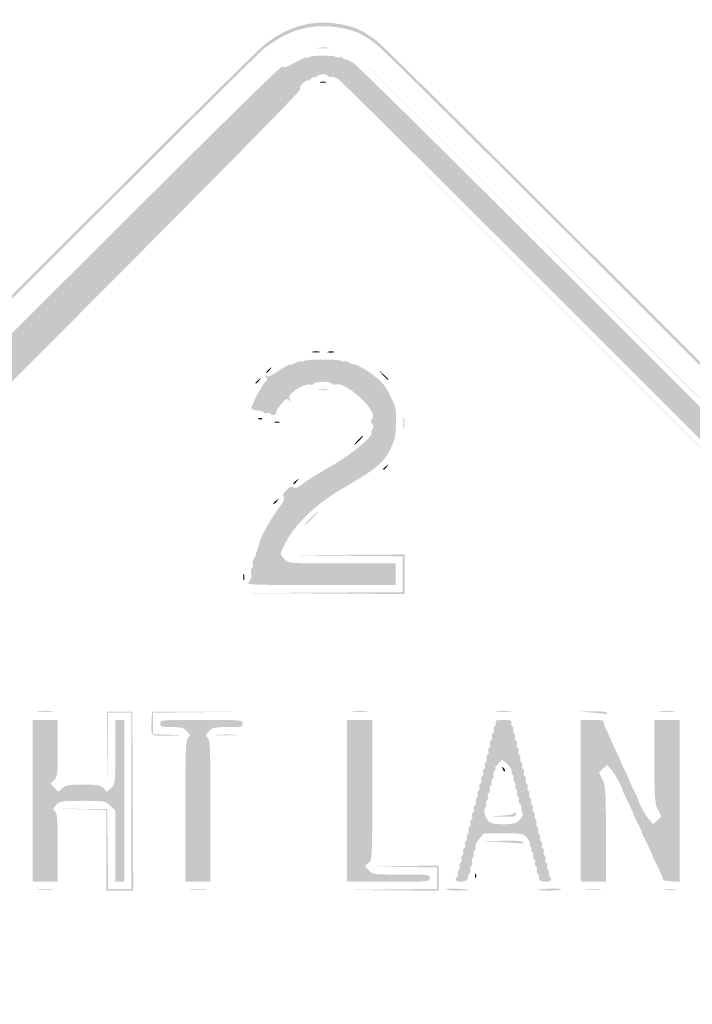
# Model space of a CAD drawing. Header units: inches. Extents: x -26.3 to 25.5, y -25.5 to 25.5.
# Tile 8 of 9: x -7.9 to 9.7, y -0.3 to 25.5. Entities that reach past the tile are written whole.
import ezdxf

# ---------------------------------------------------------------- set-up
doc = ezdxf.new("R2010")
doc.units = ezdxf.units.IN
doc.header["$MEASUREMENT"] = 0

msp = doc.modelspace()

# ---------------------------------------------------------------- hatches: boundary and pattern name
h = msp.add_hatch(color=7)
edge = h.paths.add_edge_path()
edge.add_spline(control_points=[(-0.421, -25.401), (-0.548, -25.377), (-0.812, -25.283), (-1.007, -25.193), (-1.358, -25.031), (-1.423, -24.967), (-10.688, -15.722), (-26.31, -0.135), (-24.992, -1.468), (-25.187, -1.06), (-25.574, -0.249), (-25.522, 0.513), (-25.026, 1.313), (-24.861, 1.577), (-2.05, 24.443), (-1.549, 24.846), (-0.951, 25.326), (-0.313, 25.516), (0.355, 25.414), (0.834, 25.341), (0.998, 25.27), (1.409, 24.962), (1.826, 24.649), (24.757, 1.705), (25.029, 1.328), (25.151, 1.16), (25.273, 0.908), (25.347, 0.672), (25.451, 0.342), (25.464, 0.232), (25.442, -0.115), (25.409, -0.636), (25.279, -0.987), (24.964, -1.407), (24.654, -1.819), (1.641, -24.822), (1.342, -25.017), (0.78, -25.386), (0.181, -25.516), (-0.421, -25.401)], knot_values=[0, 0, 0, 0, 1, 1, 1, 2, 2, 2, 3, 3, 3, 4, 4, 4, 5, 5, 5, 6, 6, 6, 7, 7, 7, 8, 8, 8, 9, 9, 9, 10, 10, 10, 11, 11, 11, 12, 12, 12, 13, 13, 13, 13], degree=3, periodic=0)
edge = h.paths.add_edge_path(flags=0)
edge.add_spline(control_points=[(0.41, -25.309), (0.727, -25.243), (1.072, -25.1), (1.342, -24.923), (1.641, -24.727), (24.56, -1.819), (24.869, -1.407), (25.184, -0.987), (25.315, -0.636), (25.348, -0.115), (25.37, 0.232), (25.357, 0.342), (25.253, 0.672), (25.179, 0.908), (25.057, 1.16), (24.935, 1.328), (24.663, 1.705), (1.826, 24.555), (1.409, 24.868), (0.998, 25.176), (0.834, 25.247), (0.355, 25.32), (-0.313, 25.422), (-0.951, 25.232), (-1.549, 24.751), (-2.05, 24.349), (-24.767, 1.577), (-24.932, 1.313), (-25.428, 0.513), (-25.48, -0.249), (-25.093, -1.06), (-24.898, -1.468), (-26.221, -0.129), (-10.688, -15.628), (-1.423, -24.873), (-1.358, -24.936), (-1.007, -25.099), (-0.475, -25.345), (-0.056, -25.407), (0.41, -25.309)], knot_values=[0, 0, 0, 0, 1, 1, 1, 2, 2, 2, 3, 3, 3, 4, 4, 4, 5, 5, 5, 6, 6, 6, 7, 7, 7, 8, 8, 8, 9, 9, 9, 10, 10, 10, 11, 11, 11, 12, 12, 12, 13, 13, 13, 13], degree=3, periodic=0)
h = msp.add_hatch(color=7)
edge = h.paths.add_edge_path()
edge.add_spline(control_points=[(-0.105, 24.783), (-0.034, 24.794), (0.072, 24.794), (0.13, 24.783), (0.188, 24.771), (0.13, 24.763), (0, 24.763), (-0.13, 24.763), (-0.177, 24.772), (-0.105, 24.783)], knot_values=[0, 0, 0, 0, 1, 1, 1, 2, 2, 2, 3, 3, 3, 3], degree=3, periodic=0)
h = msp.add_hatch(color=7)
edge = h.paths.add_edge_path()
edge.add_spline(control_points=[(-0.306, -24.585), (-0.338, -24.546), (-0.391, -24.514), (-0.423, -24.514), (-0.455, -24.514), (-0.6, -24.454), (-0.745, -24.381), (-0.931, -24.287), (-1.025, -24.262), (-1.059, -24.297), (-1.094, -24.332), (-4.578, -20.878), (-12.728, -12.728), (-21.391, -4.065), (-24.333, -1.096), (-24.293, -1.056), (-24.253, -1.016), (-24.274, -0.944), (-24.376, -0.772), (-24.45, -0.645), (-24.499, -0.542), (-24.483, -0.542), (-24.468, -0.542), (-24.479, -0.513), (-24.508, -0.478), (-24.537, -0.444), (-24.546, -0.401), (-24.529, -0.385), (-24.513, -0.368), (-24.535, -0.313), (-24.58, -0.264), (-24.633, -0.205), (-24.644, -0.163), (-24.611, -0.143), (-24.546, -0.103), (-24.546, 0.103), (-24.611, 0.143), (-24.644, 0.163), (-24.633, 0.205), (-24.58, 0.264), (-24.535, 0.313), (-24.511, 0.366), (-24.526, 0.381), (-24.541, 0.396), (-24.485, 0.544), (-24.4, 0.709), (-24.291, 0.921), (-24.261, 1.023), (-24.297, 1.059), (-24.332, 1.094), (-20.947, 4.508), (-12.728, 12.728), (-4.165, 21.291), (-1.095, 24.333), (-1.056, 24.294), (-1.018, 24.255), (-0.932, 24.282), (-0.729, 24.397), (-0.578, 24.482), (-0.443, 24.541), (-0.43, 24.528), (-0.417, 24.515), (-0.38, 24.521), (-0.348, 24.541), (-0.272, 24.588), (0.272, 24.588), (0.348, 24.541), (0.38, 24.521), (0.419, 24.517), (0.434, 24.532), (0.45, 24.548), (0.491, 24.537), (0.526, 24.508), (0.56, 24.479), (0.589, 24.468), (0.589, 24.484), (0.589, 24.5), (0.689, 24.451), (0.812, 24.374), (1.119, 24.184), (24.342, 0.94), (24.412, 0.754), (24.441, 0.676), (24.488, 0.549), (24.518, 0.471), (24.562, 0.355), (24.593, -0.291), (24.559, -0.377), (24.553, -0.39), (24.544, -0.422), (24.537, -0.447), (24.531, -0.473), (24.52, -0.505), (24.514, -0.518), (24.507, -0.531), (24.499, -0.558), (24.496, -0.577), (24.46, -0.788), (22.922, -2.351), (12.613, -12.655), (2.882, -22.382), (0.947, -24.295), (0.73, -24.404), (0.588, -24.475), (0.446, -24.529), (0.416, -24.523), (0.385, -24.517), (0.348, -24.531), (0.334, -24.554), (0.319, -24.578), (0.212, -24.586), (0.095, -24.573), (-0.03, -24.559), (-0.144, -24.571), (-0.182, -24.603), (-0.231, -24.644), (-0.261, -24.64), (-0.306, -24.585)], knot_values=[0, 0, 0, 0, 1, 1, 1, 2, 2, 2, 3, 3, 3, 4, 4, 4, 5, 5, 5, 6, 6, 6, 7, 7, 7, 8, 8, 8, 9, 9, 9, 10, 10, 10, 11, 11, 11, 12, 12, 12, 13, 13, 13, 14, 14, 14, 15, 15, 15, 16, 16, 16, 17, 17, 17, 18, 18, 18, 19, 19, 19, 20, 20, 20, 21, 21, 21, 22, 22, 22, 23, 23, 23, 24, 24, 24, 25, 25, 25, 26, 26, 26, 27, 27, 27, 28, 28, 28, 29, 29, 29, 30, 30, 30, 31, 31, 31, 32, 32, 32, 33, 33, 33, 34, 34, 34, 35, 35, 35, 36, 36, 36, 37, 37, 37, 38, 38, 38, 39, 39, 39, 39], degree=3, periodic=0)
edge = h.paths.add_edge_path(flags=0)
edge.add_spline(control_points=[(0.096, -24.04), (0.113, -24.012), (0.156, -24.001), (0.192, -24.014), (0.227, -24.028), (0.269, -24.018), (0.284, -23.993), (0.3, -23.968), (0.335, -23.961), (0.362, -23.978), (0.436, -24.024), (23.882, -0.562), (23.997, -0.327), (24.091, -0.133), (24.12, 0.12), (24.055, 0.184), (24.021, 0.219), (24.014, 0.24), (24.002, 0.365), (23.994, 0.444), (0.604, 23.834), (0.413, 23.954), (0.329, 24.007), (0.241, 24.037), (0.216, 24.022), (0.191, 24.007), (0.158, 24.016), (0.142, 24.042), (0.101, 24.108), (-0.086, 24.102), (-0.155, 24.034), (-0.187, 24.002), (-0.212, 23.995), (-0.212, 24.017), (-0.212, 24.039), (-0.254, 24.019), (-0.306, 23.972), (-0.358, 23.925), (-0.4, 23.905), (-0.4, 23.926), (-0.4, 23.948), (-0.453, 23.916), (-0.517, 23.855), (-0.596, 23.782), (-0.62, 23.727), (-0.59, 23.692), (-0.56, 23.655), (-4.119, 20.065), (-12.1, 12.084), (-19.462, 4.722), (-23.666, 0.551), (-23.688, 0.586), (-23.732, 0.657), (-23.882, 0.529), (-23.981, 0.335), (-24.046, 0.21), (-24.044, 0.193), (-23.954, 0.102)], knot_values=[0, 0, 0, 0, 1, 1, 1, 2, 2, 2, 3, 3, 3, 4, 4, 4, 5, 5, 5, 6, 6, 6, 7, 7, 7, 8, 8, 8, 9, 9, 9, 10, 10, 10, 11, 11, 11, 12, 12, 12, 13, 13, 13, 14, 14, 14, 15, 15, 15, 16, 16, 16, 17, 17, 17, 18, 18, 18, 19, 19, 19, 19], degree=3, periodic=0)
edge.add_line((-23.954, 0.102), (-23.856, 0.004))
edge.add_line((-23.856, 0.004), (-23.953, -0.099))
edge.add_spline(control_points=[(-23.953, -0.099), (-24.043, -0.194), (-24.045, -0.213), (-23.981, -0.337), (-23.881, -0.529), (-23.732, -0.657), (-23.688, -0.586), (-23.666, -0.551), (-19.462, -4.722), (-12.1, -12.084), (-4.119, -20.065), (-0.56, -23.655), (-0.59, -23.692), (-0.672, -23.79), (-0.271, -24.083), (-0.179, -23.992), (-0.148, -23.961), (-0.112, -23.969), (-0.072, -24.017), (-0.002, -24.103), (0.053, -24.11), (0.096, -24.04)], knot_values=[0, 0, 0, 0, 1, 1, 1, 2, 2, 2, 3, 3, 3, 4, 4, 4, 5, 5, 5, 6, 6, 6, 7, 7, 7, 7], degree=3, periodic=0)
h = msp.add_hatch(color=7)
edge = h.paths.add_edge_path()
edge.add_line((12.716, 12.751), (1.036, 24.443))
edge.add_line((1.036, 24.443), (12.728, 12.763))
edge.add_spline(control_points=[(12.728, 12.763), (19.158, 6.339), (24.42, 1.078), (24.42, 1.071), (24.42, 1.065), (24.414, 1.06), (24.408, 1.06), (24.401, 1.06), (19.14, 6.321), (12.716, 12.751)], knot_values=[0, 0, 0, 0, 1, 1, 1, 2, 2, 2, 3, 3, 3, 3], degree=3, periodic=0)
h = msp.add_hatch(color=7)
edge = h.paths.add_edge_path()
edge.add_spline(control_points=[(-0.058, 23.887), (-0.012, 23.899), (0.051, 23.898), (0.083, 23.885), (0.115, 23.873), (0.078, 23.863), (0, 23.864), (-0.078, 23.865), (-0.104, 23.875), (-0.058, 23.887)], knot_values=[0, 0, 0, 0, 1, 1, 1, 2, 2, 2, 3, 3, 3, 3], degree=3, periodic=0)
h = msp.add_hatch(color=7)
edge = h.paths.add_edge_path()
edge.add_line((12.104, 12.092), (0.471, 23.737))
edge.add_line((0.471, 23.737), (12.116, 12.104))
edge.add_spline(control_points=[(12.116, 12.104), (18.52, 5.706), (23.76, 0.466), (23.76, 0.459), (23.76, 0.453), (23.755, 0.447), (23.749, 0.447), (23.742, 0.447), (18.502, 5.688), (12.104, 12.092)], knot_values=[0, 0, 0, 0, 1, 1, 1, 2, 2, 2, 3, 3, 3, 3], degree=3, periodic=0)
h = msp.add_hatch(color=7)
edge = h.paths.add_edge_path()
edge.add_spline(control_points=[(-0.27, 16.823), (-0.212, 16.835), (-0.127, 16.834), (-0.082, 16.822), (-0.037, 16.811), (-0.085, 16.801), (-0.188, 16.802), (-0.292, 16.802), (-0.329, 16.812), (-0.27, 16.823)], knot_values=[0, 0, 0, 0, 1, 1, 1, 2, 2, 2, 3, 3, 3, 3], degree=3, periodic=0)
h = msp.add_hatch(color=7)
edge = h.paths.add_edge_path()
edge.add_spline(control_points=[(0.13, 16.822), (0.175, 16.834), (0.249, 16.834), (0.294, 16.822), (0.34, 16.811), (0.303, 16.801), (0.212, 16.801), (0.121, 16.801), (0.084, 16.811), (0.13, 16.822)], knot_values=[0, 0, 0, 0, 1, 1, 1, 2, 2, 2, 3, 3, 3, 3], degree=3, periodic=0)
h = msp.add_hatch(color=7)
edge = h.paths.add_edge_path()
edge.add_spline(control_points=[(-1.933, 10.807), (-1.877, 10.869), (-1.859, 10.938), (-1.878, 11.016), (-1.895, 11.08), (-1.885, 11.147), (-1.857, 11.164), (-1.83, 11.181), (-1.819, 11.227), (-1.834, 11.267), (-1.85, 11.306), (-1.835, 11.371), (-1.802, 11.411), (-1.769, 11.45), (-1.749, 11.485), (-1.758, 11.487), (-1.766, 11.49), (-1.749, 11.553), (-1.721, 11.628), (-1.693, 11.702), (-1.664, 11.798), (-1.657, 11.84), (-1.637, 11.964), (-1.355, 12.463), (-1.158, 12.723), (-1.023, 12.902), (-0.988, 12.979), (-1.027, 13.018), (-1.066, 13.057), (-1.046, 13.104), (-0.953, 13.198), (-0.857, 13.294), (-0.812, 13.312), (-0.771, 13.271), (-0.73, 13.23), (-0.664, 13.257), (-0.502, 13.381), (-0.383, 13.471), (-0.052, 13.676), (0.233, 13.837), (0.725, 14.113), (1.35, 14.632), (1.278, 14.704), (1.262, 14.72), (1.272, 14.761), (1.301, 14.796), (1.34, 14.843), (1.339, 14.877), (1.295, 14.93), (1.25, 14.984), (1.249, 15.016), (1.292, 15.068), (1.372, 15.164), (1.264, 15.353), (0.969, 15.629), (0.714, 15.867), (0.451, 16.006), (0.337, 15.962), (0.299, 15.948), (0.255, 15.959), (0.237, 15.986), (0.197, 16.052), (-0.197, 16.052), (-0.237, 15.986), (-0.255, 15.959), (-0.3, 15.948), (-0.337, 15.962), (-0.417, 15.993), (-0.66, 15.88), (-0.812, 15.741), (-0.899, 15.661), (-0.907, 15.631), (-0.859, 15.57), (-0.808, 15.505), (-0.811, 15.503), (-0.878, 15.555), (-0.945, 15.608), (-0.976, 15.592), (-1.1, 15.441), (-1.179, 15.345), (-1.234, 15.251), (-1.223, 15.233), (-1.211, 15.214), (-1.233, 15.187), (-1.27, 15.172), (-1.308, 15.158), (-1.353, 15.167), (-1.369, 15.194), (-1.385, 15.221), (-1.428, 15.231), (-1.463, 15.218), (-1.499, 15.204), (-1.541, 15.214), (-1.557, 15.24), (-1.573, 15.266), (-1.621, 15.283), (-1.664, 15.278), (-1.793, 15.262), (-1.916, 15.334), (-1.866, 15.394), (-1.841, 15.424), (-1.818, 15.469), (-1.815, 15.495), (-1.805, 15.572), (-1.538, 16.026), (-1.483, 16.06), (-1.447, 16.083), (-1.449, 16.115), (-1.491, 16.17), (-1.538, 16.234), (-1.538, 16.238), (-1.489, 16.195), (-1.443, 16.155), (-1.366, 16.184), (-1.163, 16.321), (-1.017, 16.419), (-0.884, 16.492), (-0.869, 16.482), (-0.854, 16.473), (-0.786, 16.494), (-0.718, 16.529), (-0.651, 16.564), (-0.585, 16.582), (-0.572, 16.569), (-0.559, 16.556), (-0.522, 16.561), (-0.489, 16.581), (-0.413, 16.629), (0.412, 16.629), (0.489, 16.582), (0.521, 16.562), (0.56, 16.558), (0.576, 16.573), (0.591, 16.588), (0.628, 16.58), (0.659, 16.555), (0.689, 16.53), (0.758, 16.503), (0.811, 16.494), (0.998, 16.466), (1.482, 16.126), (1.619, 15.928), (1.693, 15.819), (1.754, 15.72), (1.752, 15.707), (1.751, 15.694), (1.779, 15.63), (1.815, 15.566), (1.85, 15.501), (1.883, 15.427), (1.886, 15.401), (1.89, 15.375), (1.898, 15.338), (1.904, 15.318), (1.93, 15.233), (1.915, 14.638), (1.884, 14.553), (1.673, 13.968), (1.536, 13.836), (0.542, 13.257), (-0.152, 12.853), (-0.701, 12.34), (-0.956, 11.858), (-1.041, 11.697), (-1.109, 11.548), (-1.106, 11.528), (-1.103, 11.508), (-1.056, 11.444), (-1.002, 11.386), (-0.903, 11.28), (-0.893, 11.28), (0.503, 11.28)], knot_values=[0, 0, 0, 0, 1, 1, 1, 2, 2, 2, 3, 3, 3, 4, 4, 4, 5, 5, 5, 6, 6, 6, 7, 7, 7, 8, 8, 8, 9, 9, 9, 10, 10, 10, 11, 11, 11, 12, 12, 12, 13, 13, 13, 14, 14, 14, 15, 15, 15, 16, 16, 16, 17, 17, 17, 18, 18, 18, 19, 19, 19, 20, 20, 20, 21, 21, 21, 22, 22, 22, 23, 23, 23, 24, 24, 24, 25, 25, 25, 26, 26, 26, 27, 27, 27, 28, 28, 28, 29, 29, 29, 30, 30, 30, 31, 31, 31, 32, 32, 32, 33, 33, 33, 34, 34, 34, 35, 35, 35, 36, 36, 36, 37, 37, 37, 38, 38, 38, 39, 39, 39, 40, 40, 40, 41, 41, 41, 42, 42, 42, 43, 43, 43, 44, 44, 44, 45, 45, 45, 46, 46, 46, 47, 47, 47, 48, 48, 48, 49, 49, 49, 50, 50, 50, 51, 51, 51, 52, 52, 52, 53, 53, 53, 54, 54, 54, 55, 55, 55, 56, 56, 56, 57, 57, 57, 57], degree=3, periodic=0)
edge.add_line((0.503, 11.28), (1.907, 11.28))
edge.add_line((1.907, 11.28), (1.907, 10.997))
edge.add_line((1.907, 10.997), (1.907, 10.715))
edge.add_line((1.907, 10.715), (-0.054, 10.715))
edge.add_spline(control_points=[(-0.054, 10.715), (-2, 10.715), (-2.016, 10.715), (-1.933, 10.807)], knot_values=[0, 0, 0, 0, 1, 1, 1, 1], degree=3, periodic=0)
h = msp.add_hatch(color=7)
edge = h.paths.add_edge_path()
edge.add_spline(control_points=[(-1.484, 16.29), (-1.484, 16.3), (-1.446, 16.337), (-1.401, 16.372), (-1.326, 16.431), (-1.325, 16.429), (-1.383, 16.354), (-1.445, 16.276), (-1.484, 16.251), (-1.484, 16.29)], knot_values=[0, 0, 0, 0, 1, 1, 1, 2, 2, 2, 3, 3, 3, 3], degree=3, periodic=0)
h = msp.add_hatch(color=7)
edge = h.paths.add_edge_path()
edge.add_line((1.574, 16.213), (1.46, 16.343))
edge.add_line((1.46, 16.343), (1.59, 16.228))
edge.add_spline(control_points=[(1.59, 16.228), (1.661, 16.166), (1.719, 16.107), (1.719, 16.099), (1.719, 16.062), (1.681, 16.092), (1.574, 16.213)], knot_values=[0, 0, 0, 0, 1, 1, 1, 2, 2, 2, 2], degree=3, periodic=0)
h = msp.add_hatch(color=7)
edge = h.paths.add_edge_path()
edge.add_spline(control_points=[(-1.766, 16.007), (-1.766, 16.017), (-1.729, 16.054), (-1.684, 16.09), (-1.609, 16.148), (-1.607, 16.146), (-1.666, 16.072), (-1.727, 15.993), (-1.766, 15.968), (-1.766, 16.007)], knot_values=[0, 0, 0, 0, 1, 1, 1, 2, 2, 2, 3, 3, 3, 3], degree=3, periodic=0)
h = msp.add_hatch(color=7)
edge = h.paths.add_edge_path()
edge.add_spline(control_points=[(-0.105, 15.835), (-0.034, 15.846), (0.072, 15.845), (0.13, 15.834), (0.188, 15.823), (0.13, 15.814), (0, 15.814), (-0.13, 15.815), (-0.177, 15.824), (-0.105, 15.835)], knot_values=[0, 0, 0, 0, 1, 1, 1, 2, 2, 2, 3, 3, 3, 3], degree=3, periodic=0)
h = msp.add_hatch(color=7)
edge = h.paths.add_edge_path()
edge.add_spline(control_points=[(-1.681, 15.08), (-1.647, 15.093), (-1.606, 15.092), (-1.591, 15.076), (-1.575, 15.06), (-1.603, 15.049), (-1.652, 15.051), (-1.707, 15.053), (-1.718, 15.065), (-1.681, 15.08)], knot_values=[0, 0, 0, 0, 1, 1, 1, 2, 2, 2, 3, 3, 3, 3], degree=3, periodic=0)
h = msp.add_hatch(color=7)
edge = h.paths.add_edge_path()
edge.add_spline(control_points=[(-1.26, 14.984), (-1.227, 14.998), (-1.174, 14.998), (-1.142, 14.984), (-1.11, 14.971), (-1.136, 14.961), (-1.201, 14.961), (-1.266, 14.961), (-1.292, 14.971), (-1.26, 14.984)], knot_values=[0, 0, 0, 0, 1, 1, 1, 2, 2, 2, 3, 3, 3, 3], degree=3, periodic=0)
h = msp.add_hatch(color=7)
edge = h.paths.add_edge_path()
edge.add_spline(control_points=[(2.11, 14.953), (2.11, 15.096), (2.119, 15.154), (2.13, 15.083), (2.14, 15.012), (2.14, 14.895), (2.13, 14.824), (2.119, 14.753), (2.11, 14.811), (2.11, 14.953)], knot_values=[0, 0, 0, 0, 1, 1, 1, 2, 2, 2, 3, 3, 3, 3], degree=3, periodic=0)
h = msp.add_hatch(color=7)
edge = h.paths.add_edge_path()
edge.add_spline(control_points=[(0.918, 14.506), (0.979, 14.571), (1.04, 14.624), (1.053, 14.624), (1.066, 14.624), (1.026, 14.571), (0.965, 14.506), (0.905, 14.441), (0.844, 14.388), (0.831, 14.388), (0.818, 14.388), (0.858, 14.441), (0.918, 14.506)], knot_values=[0, 0, 0, 0, 1, 1, 1, 2, 2, 2, 3, 3, 3, 4, 4, 4, 4], degree=3, periodic=0)
h = msp.add_hatch(color=7)
edge = h.paths.add_edge_path()
edge.add_spline(control_points=[(1.578, 13.747), (1.578, 13.756), (1.615, 13.793), (1.66, 13.829), (1.735, 13.888), (1.737, 13.886), (1.678, 13.811), (1.616, 13.733), (1.578, 13.708), (1.578, 13.747)], knot_values=[0, 0, 0, 0, 1, 1, 1, 2, 2, 2, 3, 3, 3, 3], degree=3, periodic=0)
h = msp.add_hatch(color=7)
edge = h.paths.add_edge_path()
edge.add_spline(control_points=[(-0.777, 13.37), (-0.777, 13.38), (-0.74, 13.417), (-0.695, 13.452), (-0.62, 13.511), (-0.618, 13.509), (-0.677, 13.434), (-0.738, 13.356), (-0.777, 13.331), (-0.777, 13.37)], knot_values=[0, 0, 0, 0, 1, 1, 1, 2, 2, 2, 3, 3, 3, 3], degree=3, periodic=0)
h = msp.add_hatch(color=7)
edge = h.paths.add_edge_path()
edge.add_spline(control_points=[(-1.295, 12.852), (-1.295, 12.861), (-1.258, 12.899), (-1.213, 12.934), (-1.138, 12.993), (-1.136, 12.991), (-1.195, 12.916), (-1.256, 12.838), (-1.295, 12.813), (-1.295, 12.852)], knot_values=[0, 0, 0, 0, 1, 1, 1, 2, 2, 2, 3, 3, 3, 3], degree=3, periodic=0)
h = msp.add_hatch(color=7)
edge = h.paths.add_edge_path()
edge.add_spline(control_points=[(-0.33, 12.457), (-0.229, 12.561), (-0.135, 12.646), (-0.122, 12.646), (-0.109, 12.646), (-0.181, 12.561), (-0.283, 12.457), (-0.384, 12.354), (-0.477, 12.269), (-0.49, 12.269), (-0.503, 12.269), (-0.431, 12.354), (-0.33, 12.457)], knot_values=[0, 0, 0, 0, 1, 1, 1, 2, 2, 2, 3, 3, 3, 4, 4, 4, 4], degree=3, periodic=0)
for points in [[(-0.012, 10.514), (2.096, 10.527), (2.096, 10.997), (2.096, 11.467), (0.577, 11.48), (-0.942, 11.493), (0.6, 11.504), (2.143, 11.515), (2.143, 10.997), (2.143, 10.479), (0.012, 10.49), (-2.119, 10.502), (-0.012, 10.514)], [(-5.675, 3.766), (-5.675, 4.825), (-6.287, 4.84), (-6.9, 4.855), (-6.276, 4.853), (-5.652, 4.851), (-5.639, 3.803), (-5.626, 2.755), (-5.321, 2.755), (-5.016, 2.755), (-5.016, 5.063), (-5.016, 7.371), (-5.321, 7.371), (-5.626, 7.371), (-5.64, 6.429), (-5.655, 5.487), (-5.653, 6.44), (-5.652, 7.394), (-5.322, 7.394), (-4.992, 7.394), (-4.98, 5.051), (-4.968, 2.708), (-5.322, 2.708), (-5.675, 2.708), (-5.675, 3.766)], [(1.801, 2.743), (2.991, 2.757), (2.991, 3.037), (2.991, 3.318), (2.131, 3.332), (1.272, 3.346), (2.155, 3.357), (3.038, 3.367), (3.038, 3.038), (3.038, 2.708), (1.825, 2.719), (0.612, 2.73), (1.801, 2.743)]]:
    msp.add_hatch(color=7).paths.add_polyline_path(points)
h = msp.add_hatch(color=7)
edge = h.paths.add_edge_path()
edge.add_spline(control_points=[(-2.087, 10.926), (-2.086, 11.004), (-2.075, 11.03), (-2.063, 10.984), (-2.051, 10.939), (-2.052, 10.875), (-2.065, 10.843), (-2.078, 10.811), (-2.088, 10.849), (-2.087, 10.926)], knot_values=[0, 0, 0, 0, 1, 1, 1, 2, 2, 2, 3, 3, 3, 3], degree=3, periodic=0)
h = msp.add_hatch(color=7)
edge = h.paths.add_edge_path()
edge.add_spline(control_points=[(-7.453, 7.405), (-7.356, 7.415), (-7.197, 7.415), (-7.1, 7.405), (-7.003, 7.395), (-7.082, 7.386), (-7.276, 7.386), (-7.471, 7.386), (-7.55, 7.395), (-7.453, 7.405)], knot_values=[0, 0, 0, 0, 1, 1, 1, 2, 2, 2, 3, 3, 3, 3], degree=3, periodic=0)
h = msp.add_hatch(color=7)
edge = h.paths.add_edge_path()
edge.add_spline(control_points=[(-4.478, 6.823), (-4.492, 6.858), (-4.497, 7.001), (-4.489, 7.141)], knot_values=[0, 0, 0, 0, 1, 1, 1, 1], degree=3, periodic=0)
edge.add_line((-4.489, 7.141), (-4.474, 7.394))
edge.add_line((-4.474, 7.394), (-3.273, 7.395))
edge.add_line((-3.273, 7.395), (-2.072, 7.397))
edge.add_line((-2.072, 7.397), (-3.261, 7.383))
edge.add_line((-3.261, 7.383), (-4.451, 7.369))
edge.add_line((-4.451, 7.369), (-4.451, 7.089))
edge.add_line((-4.451, 7.089), (-4.451, 6.809))
edge.add_line((-4.451, 6.809), (-4.039, 6.793))
edge.add_line((-4.039, 6.793), (-3.626, 6.778))
edge.add_line((-3.626, 6.778), (-4.04, 6.768))
edge.add_spline(control_points=[(-4.04, 6.768), (-4.354, 6.761), (-4.46, 6.774), (-4.478, 6.823)], knot_values=[0, 0, 0, 0, 1, 1, 1, 1], degree=3, periodic=0)
h = msp.add_hatch(color=7)
edge = h.paths.add_edge_path()
edge.add_spline(control_points=[(0.789, 7.405), (0.886, 7.415), (1.045, 7.415), (1.142, 7.405), (1.239, 7.395), (1.16, 7.386), (0.965, 7.386), (0.771, 7.386), (0.692, 7.395), (0.789, 7.405)], knot_values=[0, 0, 0, 0, 1, 1, 1, 2, 2, 2, 3, 3, 3, 3], degree=3, periodic=0)
h = msp.add_hatch(color=7)
edge = h.paths.add_edge_path()
edge.add_spline(control_points=[(4.557, 7.405), (4.654, 7.415), (4.813, 7.415), (4.91, 7.405), (5.007, 7.395), (4.928, 7.386), (4.733, 7.386), (4.539, 7.386), (4.459, 7.395), (4.557, 7.405)], knot_values=[0, 0, 0, 0, 1, 1, 1, 2, 2, 2, 3, 3, 3, 3], degree=3, periodic=0)
h = msp.add_hatch(color=7)
edge = h.paths.add_edge_path()
edge.add_line((7.088, 7.371), (6.735, 7.401))
edge.add_line((6.735, 7.401), (7.074, 7.409))
edge.add_spline(control_points=[(7.074, 7.409), (7.26, 7.414), (7.425, 7.397), (7.441, 7.371), (7.457, 7.345), (7.464, 7.327), (7.456, 7.332), (7.448, 7.337), (7.282, 7.354), (7.088, 7.371)], knot_values=[0, 0, 0, 0, 1, 1, 1, 2, 2, 2, 3, 3, 3, 3], degree=3, periodic=0)
h = msp.add_hatch(color=7)
edge = h.paths.add_edge_path()
edge.add_spline(control_points=[(8.842, 7.405), (8.94, 7.415), (9.099, 7.415), (9.196, 7.405), (9.293, 7.395), (9.213, 7.386), (9.019, 7.386), (8.825, 7.386), (8.745, 7.395), (8.842, 7.405)], knot_values=[0, 0, 0, 0, 1, 1, 1, 2, 2, 2, 3, 3, 3, 3], degree=3, periodic=0)
h = msp.add_hatch(color=7)
edge = h.paths.add_edge_path()
edge.add_line((-7.606, 5.063), (-7.606, 7.182))
edge.add_line((-7.606, 7.182), (-7.276, 7.182))
edge.add_line((-7.276, 7.182), (-6.947, 7.182))
edge.add_line((-6.947, 7.182), (-6.947, 6.436))
edge.add_spline(control_points=[(-6.947, 6.436), (-6.947, 5.748), (-6.954, 5.683), (-7.042, 5.604)], knot_values=[0, 0, 0, 0, 1, 1, 1, 1], degree=3, periodic=0)
edge.add_line((-7.042, 5.604), (-7.137, 5.518))
edge.add_line((-7.137, 5.518), (-7.033, 5.408))
edge.add_line((-7.033, 5.408), (-6.93, 5.298))
edge.add_line((-6.93, 5.298), (-6.829, 5.392))
edge.add_spline(control_points=[(-6.829, 5.392), (-6.743, 5.473), (-6.664, 5.487), (-6.28, 5.487), (-5.89, 5.487), (-5.82, 5.474), (-5.745, 5.392)], knot_values=[0, 0, 0, 0, 1, 1, 1, 2, 2, 2, 2], degree=3, periodic=0)
edge.add_line((-5.745, 5.392), (-5.659, 5.297))
edge.add_line((-5.659, 5.297), (-5.549, 5.4))
edge.add_spline(control_points=[(-5.549, 5.4), (-5.442, 5.501), (-5.44, 5.524), (-5.44, 6.343)], knot_values=[0, 0, 0, 0, 1, 1, 1, 1], degree=3, periodic=0)
edge.add_line((-5.44, 6.343), (-5.44, 7.182))
edge.add_line((-5.44, 7.182), (-5.322, 7.182))
edge.add_line((-5.322, 7.182), (-5.204, 7.182))
edge.add_line((-5.204, 7.182), (-5.204, 5.063))
edge.add_line((-5.204, 5.063), (-5.204, 2.944))
edge.add_line((-5.204, 2.944), (-5.322, 2.944))
edge.add_line((-5.322, 2.944), (-5.44, 2.944))
edge.add_line((-5.44, 2.944), (-5.44, 3.877))
edge.add_line((-5.44, 3.877), (-5.44, 4.81))
edge.add_line((-5.44, 4.81), (-5.572, 4.936))
edge.add_spline(control_points=[(-5.572, 4.936), (-5.701, 5.06), (-5.718, 5.063), (-6.294, 5.063), (-6.852, 5.063), (-6.889, 5.057), (-6.987, 4.952), (-7.079, 4.854), (-7.083, 4.835), (-7.019, 4.782), (-6.959, 4.732), (-6.947, 4.574), (-6.947, 3.833)], knot_values=[0, 0, 0, 0, 1, 1, 1, 2, 2, 2, 3, 3, 3, 4, 4, 4, 4], degree=3, periodic=0)
edge.add_line((-6.947, 3.833), (-6.947, 2.944))
edge.add_line((-6.947, 2.944), (-7.276, 2.944))
edge.add_line((-7.276, 2.944), (-7.606, 2.944))
edge.add_line((-7.606, 2.944), (-7.606, 5.063))
h = msp.add_hatch(color=7)
edge = h.paths.add_edge_path()
edge.add_spline(control_points=[(-3.603, 4.798), (-3.603, 6.407), (-3.593, 6.661), (-3.531, 6.713), (-3.467, 6.766), (-3.47, 6.785), (-3.562, 6.883), (-3.65, 6.977), (-3.713, 6.994), (-3.964, 6.994), (-4.231, 6.994), (-4.262, 7.004), (-4.262, 7.088), (-4.262, 7.18), (-4.231, 7.182), (-3.179, 7.182), (-2.127, 7.182), (-2.096, 7.18), (-2.096, 7.088), (-2.096, 7.001), (-2.127, 6.994), (-2.488, 6.994), (-2.839, 6.994), (-2.891, 6.982), (-2.984, 6.883), (-3.076, 6.785), (-3.08, 6.766), (-3.016, 6.713), (-2.953, 6.661), (-2.944, 6.407), (-2.944, 4.798)], knot_values=[0, 0, 0, 0, 1, 1, 1, 2, 2, 2, 3, 3, 3, 4, 4, 4, 5, 5, 5, 6, 6, 6, 7, 7, 7, 8, 8, 8, 9, 9, 9, 10, 10, 10, 10], degree=3, periodic=0)
edge.add_line((-2.944, 4.798), (-2.944, 2.944))
edge.add_line((-2.944, 2.944), (-3.273, 2.944))
edge.add_line((-3.273, 2.944), (-3.603, 2.944))
edge.add_line((-3.603, 2.944), (-3.603, 4.798))
h = msp.add_hatch(color=7)
edge = h.paths.add_edge_path()
edge.add_line((0.636, 5.063), (0.636, 7.182))
edge.add_line((0.636, 7.182), (0.965, 7.182))
edge.add_line((0.965, 7.182), (1.295, 7.182))
edge.add_line((1.295, 7.182), (1.295, 5.353))
edge.add_spline(control_points=[(1.295, 5.353), (1.295, 3.578), (1.292, 3.521), (1.2, 3.437)], knot_values=[0, 0, 0, 0, 1, 1, 1, 1], degree=3, periodic=0)
edge.add_line((1.2, 3.437), (1.105, 3.352))
edge.add_line((1.105, 3.352), (1.208, 3.242))
edge.add_spline(control_points=[(1.208, 3.242), (1.308, 3.136), (1.337, 3.132), (2.057, 3.132), (2.771, 3.132), (2.802, 3.128), (2.802, 3.038), (2.802, 2.946), (2.771, 2.944), (1.719, 2.944)], knot_values=[0, 0, 0, 0, 1, 1, 1, 2, 2, 2, 3, 3, 3, 3], degree=3, periodic=0)
edge.add_line((1.719, 2.944), (0.636, 2.944))
edge.add_line((0.636, 2.944), (0.636, 5.063))
h = msp.add_hatch(color=7)
edge = h.paths.add_edge_path()
edge.add_spline(control_points=[(3.489, 2.985), (3.473, 3.01), (3.483, 3.045), (3.511, 3.063), (3.539, 3.08), (3.551, 3.123), (3.538, 3.159), (3.524, 3.194), (3.535, 3.237), (3.561, 3.253), (3.588, 3.269), (3.598, 3.312), (3.585, 3.347), (3.571, 3.383), (3.582, 3.425), (3.608, 3.441), (3.635, 3.458), (3.645, 3.5), (3.632, 3.536), (3.618, 3.571), (3.629, 3.613), (3.655, 3.63), (3.682, 3.646), (3.692, 3.689), (3.679, 3.724), (3.665, 3.759), (3.676, 3.802), (3.702, 3.818), (3.729, 3.835), (3.74, 3.877), (3.726, 3.912), (3.712, 3.948), (3.723, 3.99), (3.749, 4.006), (3.776, 4.023), (3.787, 4.065), (3.773, 4.101), (3.759, 4.136), (3.77, 4.178), (3.797, 4.195), (3.823, 4.211), (3.834, 4.254), (3.82, 4.289), (3.807, 4.324), (3.817, 4.367), (3.844, 4.383), (3.87, 4.4), (3.881, 4.442), (3.867, 4.477), (3.854, 4.513), (3.864, 4.555), (3.891, 4.572), (3.917, 4.588), (3.928, 4.63), (3.914, 4.666), (3.901, 4.701), (3.911, 4.744), (3.938, 4.76), (3.964, 4.776), (3.975, 4.819), (3.961, 4.854), (3.948, 4.89), (3.958, 4.932), (3.985, 4.948), (4.011, 4.965), (4.022, 5.007), (4.009, 5.043), (3.995, 5.078), (4.006, 5.12), (4.032, 5.137), (4.059, 5.153), (4.069, 5.196), (4.056, 5.231), (4.042, 5.266), (4.053, 5.309), (4.079, 5.325), (4.106, 5.342), (4.116, 5.384), (4.103, 5.419), (4.089, 5.455), (4.1, 5.497), (4.126, 5.514), (4.153, 5.53), (4.163, 5.572), (4.15, 5.608), (4.136, 5.643), (4.147, 5.686), (4.173, 5.702), (4.2, 5.718), (4.21, 5.761), (4.197, 5.796), (4.183, 5.832), (4.194, 5.874), (4.22, 5.89), (4.247, 5.907), (4.258, 5.949), (4.244, 5.985), (4.23, 6.02), (4.241, 6.062), (4.268, 6.079), (4.294, 6.095), (4.305, 6.138), (4.291, 6.173), (4.277, 6.208), (4.288, 6.251), (4.315, 6.267), (4.341, 6.284), (4.352, 6.326), (4.338, 6.361), (4.325, 6.397), (4.335, 6.439), (4.362, 6.456), (4.388, 6.472), (4.399, 6.514), (4.385, 6.55), (4.372, 6.585), (4.382, 6.628), (4.409, 6.644), (4.435, 6.66), (4.446, 6.703), (4.432, 6.738), (4.419, 6.774), (4.429, 6.816), (4.456, 6.832), (4.482, 6.849), (4.493, 6.891), (4.479, 6.926), (4.466, 6.962), (4.476, 7.004), (4.503, 7.021), (4.53, 7.037), (4.54, 7.08), (4.526, 7.116), (4.506, 7.167), (4.553, 7.182), (4.733, 7.182), (4.913, 7.182), (4.96, 7.167), (4.94, 7.116), (4.927, 7.08), (4.937, 7.037), (4.963, 7.021), (4.99, 7.004), (5.001, 6.962), (4.987, 6.926), (4.973, 6.891), (4.984, 6.849), (5.011, 6.832), (5.037, 6.816), (5.048, 6.774), (5.034, 6.738), (5.021, 6.703), (5.031, 6.66), (5.058, 6.644), (5.084, 6.628), (5.095, 6.585), (5.081, 6.55), (5.068, 6.514), (5.078, 6.472), (5.105, 6.456), (5.131, 6.439), (5.142, 6.397), (5.128, 6.361), (5.115, 6.326), (5.125, 6.284), (5.152, 6.267), (5.178, 6.251), (5.189, 6.208), (5.175, 6.173), (5.162, 6.138), (5.172, 6.095), (5.199, 6.079), (5.225, 6.062), (5.236, 6.02), (5.222, 5.985), (5.209, 5.949), (5.219, 5.907), (5.246, 5.89), (5.273, 5.874), (5.283, 5.832), (5.27, 5.796), (5.256, 5.761), (5.267, 5.718), (5.293, 5.702), (5.32, 5.686), (5.33, 5.643), (5.317, 5.608), (5.303, 5.572), (5.314, 5.53), (5.34, 5.514), (5.367, 5.497), (5.377, 5.455), (5.364, 5.419), (5.35, 5.384), (5.361, 5.342), (5.387, 5.325), (5.414, 5.309), (5.424, 5.266), (5.411, 5.231), (5.397, 5.196), (5.408, 5.153), (5.434, 5.137), (5.461, 5.12), (5.472, 5.078), (5.458, 5.043), (5.444, 5.007), (5.455, 4.965), (5.482, 4.948), (5.508, 4.932), (5.519, 4.89), (5.505, 4.854), (5.491, 4.819), (5.502, 4.776), (5.529, 4.76), (5.555, 4.744), (5.566, 4.701), (5.552, 4.666), (5.539, 4.63), (5.549, 4.588), (5.576, 4.572), (5.602, 4.555), (5.613, 4.513), (5.599, 4.477), (5.586, 4.442), (5.596, 4.4), (5.623, 4.383), (5.649, 4.367), (5.66, 4.324), (5.646, 4.289), (5.633, 4.254), (5.643, 4.211), (5.67, 4.195), (5.696, 4.178), (5.707, 4.136), (5.693, 4.101), (5.68, 4.065), (5.69, 4.023), (5.717, 4.006), (5.744, 3.99), (5.754, 3.948), (5.741, 3.912), (5.727, 3.877), (5.738, 3.835), (5.764, 3.818), (5.791, 3.802), (5.801, 3.759), (5.788, 3.724), (5.774, 3.689), (5.785, 3.646), (5.811, 3.63), (5.838, 3.613), (5.848, 3.571), (5.835, 3.536), (5.821, 3.5), (5.832, 3.458), (5.858, 3.441), (5.885, 3.425), (5.895, 3.383), (5.882, 3.347), (5.868, 3.312), (5.88, 3.269), (5.908, 3.251), (5.936, 3.234), (5.947, 3.199), (5.931, 3.174), (5.915, 3.148), (5.928, 3.097), (5.959, 3.06), (6.004, 3.006), (6, 2.986), (5.943, 2.964), (5.812, 2.914), (5.651, 2.961), (5.665, 3.046), (5.672, 3.089), (5.657, 3.138), (5.631, 3.153), (5.606, 3.169), (5.596, 3.211), (5.61, 3.246), (5.623, 3.282), (5.613, 3.324), (5.586, 3.341), (5.56, 3.357), (5.549, 3.399), (5.563, 3.435), (5.576, 3.47), (5.564, 3.513), (5.536, 3.531), (5.508, 3.548), (5.498, 3.583), (5.514, 3.608), (5.529, 3.633), (5.516, 3.685), (5.485, 3.723), (5.454, 3.76), (5.444, 3.791), (5.463, 3.791), (5.483, 3.791), (5.475, 3.82), (5.446, 3.855), (5.417, 3.889), (5.407, 3.932), (5.425, 3.949), (5.442, 3.966), (5.406, 4.033), (5.345, 4.098), (5.241, 4.209), (5.207, 4.215), (4.729, 4.215)], knot_values=[0, 0, 0, 0, 1, 1, 1, 2, 2, 2, 3, 3, 3, 4, 4, 4, 5, 5, 5, 6, 6, 6, 7, 7, 7, 8, 8, 8, 9, 9, 9, 10, 10, 10, 11, 11, 11, 12, 12, 12, 13, 13, 13, 14, 14, 14, 15, 15, 15, 16, 16, 16, 17, 17, 17, 18, 18, 18, 19, 19, 19, 20, 20, 20, 21, 21, 21, 22, 22, 22, 23, 23, 23, 24, 24, 24, 25, 25, 25, 26, 26, 26, 27, 27, 27, 28, 28, 28, 29, 29, 29, 30, 30, 30, 31, 31, 31, 32, 32, 32, 33, 33, 33, 34, 34, 34, 35, 35, 35, 36, 36, 36, 37, 37, 37, 38, 38, 38, 39, 39, 39, 40, 40, 40, 41, 41, 41, 42, 42, 42, 43, 43, 43, 44, 44, 44, 45, 45, 45, 46, 46, 46, 47, 47, 47, 48, 48, 48, 49, 49, 49, 50, 50, 50, 51, 51, 51, 52, 52, 52, 53, 53, 53, 54, 54, 54, 55, 55, 55, 56, 56, 56, 57, 57, 57, 58, 58, 58, 59, 59, 59, 60, 60, 60, 61, 61, 61, 62, 62, 62, 63, 63, 63, 64, 64, 64, 65, 65, 65, 66, 66, 66, 67, 67, 67, 68, 68, 68, 69, 69, 69, 70, 70, 70, 71, 71, 71, 72, 72, 72, 73, 73, 73, 74, 74, 74, 75, 75, 75, 76, 76, 76, 77, 77, 77, 78, 78, 78, 79, 79, 79, 80, 80, 80, 81, 81, 81, 82, 82, 82, 83, 83, 83, 84, 84, 84, 85, 85, 85, 86, 86, 86, 87, 87, 87, 88, 88, 88, 89, 89, 89, 90, 90, 90, 91, 91, 91, 92, 92, 92, 93, 93, 93, 94, 94, 94, 95, 95, 95, 96, 96, 96, 97, 97, 97, 98, 98, 98, 99, 99, 99, 100, 100, 100, 101, 101, 101, 102, 102, 102, 103, 103, 103, 103], degree=3, periodic=0)
edge.add_line((4.729, 4.215), (4.224, 4.215))
edge.add_line((4.224, 4.215), (4.099, 4.067))
edge.add_spline(control_points=[(4.099, 4.067), (4.031, 3.986), (3.985, 3.891), (3.999, 3.857), (4.012, 3.822), (4.001, 3.781), (3.974, 3.764), (3.948, 3.748), (3.937, 3.706), (3.951, 3.67), (3.964, 3.635), (3.954, 3.593), (3.929, 3.577), (3.903, 3.561), (3.894, 3.509), (3.909, 3.462), (3.924, 3.414), (3.914, 3.362), (3.887, 3.345), (3.859, 3.328), (3.85, 3.293), (3.865, 3.268), (3.881, 3.243), (3.87, 3.193), (3.841, 3.158), (3.812, 3.123), (3.794, 3.066), (3.801, 3.031), (3.817, 2.955), (3.533, 2.913), (3.489, 2.985)], knot_values=[0, 0, 0, 0, 1, 1, 1, 2, 2, 2, 3, 3, 3, 4, 4, 4, 5, 5, 5, 6, 6, 6, 7, 7, 7, 8, 8, 8, 9, 9, 9, 10, 10, 10, 10], degree=3, periodic=0)
edge = h.paths.add_edge_path(flags=0)
edge.add_spline(control_points=[(5.155, 4.566), (5.231, 4.647), (5.252, 4.707), (5.226, 4.766), (5.206, 4.813), (5.193, 4.876), (5.198, 4.906), (5.203, 4.937), (5.186, 4.974), (5.16, 4.99), (5.135, 5.006), (5.125, 5.048), (5.139, 5.083), (5.152, 5.119), (5.142, 5.161), (5.115, 5.177), (5.089, 5.194), (5.078, 5.236), (5.092, 5.272), (5.105, 5.307), (5.095, 5.349), (5.068, 5.366), (5.042, 5.382), (5.031, 5.425), (5.045, 5.46), (5.058, 5.495), (5.048, 5.538), (5.021, 5.554), (4.995, 5.571), (4.984, 5.613), (4.998, 5.648), (5.011, 5.684), (5.001, 5.726), (4.974, 5.743), (4.947, 5.759), (4.936, 5.799), (4.948, 5.832), (4.961, 5.864), (4.911, 5.948), (4.837, 6.019)], knot_values=[0, 0, 0, 0, 1, 1, 1, 2, 2, 2, 3, 3, 3, 4, 4, 4, 5, 5, 5, 6, 6, 6, 7, 7, 7, 8, 8, 8, 9, 9, 9, 10, 10, 10, 11, 11, 11, 12, 12, 12, 13, 13, 13, 13], degree=3, periodic=0)
edge.add_line((4.837, 6.019), (4.703, 6.147))
edge.add_line((4.703, 6.147), (4.592, 6.029))
edge.add_spline(control_points=[(4.592, 6.029), (4.531, 5.964), (4.498, 5.911), (4.519, 5.911), (4.539, 5.911), (4.531, 5.88), (4.499, 5.842), (4.468, 5.804), (4.455, 5.753), (4.471, 5.728), (4.487, 5.702), (4.476, 5.667), (4.448, 5.65), (4.42, 5.633), (4.408, 5.59), (4.422, 5.554), (4.435, 5.519), (4.425, 5.476), (4.398, 5.46), (4.372, 5.444), (4.361, 5.401), (4.375, 5.366), (4.388, 5.33), (4.378, 5.288), (4.351, 5.272), (4.325, 5.255), (4.314, 5.213), (4.328, 5.177), (4.341, 5.142), (4.331, 5.1), (4.304, 5.083), (4.278, 5.067), (4.267, 5.024), (4.281, 4.989), (4.294, 4.954), (4.286, 4.913), (4.264, 4.899), (4.198, 4.858), (4.238, 4.649), (4.332, 4.545), (4.402, 4.468), (4.477, 4.451), (4.732, 4.451), (5.005, 4.451), (5.061, 4.466), (5.155, 4.566)], knot_values=[0, 0, 0, 0, 1, 1, 1, 2, 2, 2, 3, 3, 3, 4, 4, 4, 5, 5, 5, 6, 6, 6, 7, 7, 7, 8, 8, 8, 9, 9, 9, 10, 10, 10, 11, 11, 11, 12, 12, 12, 13, 13, 13, 14, 14, 14, 15, 15, 15, 15], degree=3, periodic=0)
h = msp.add_hatch(color=7)
edge = h.paths.add_edge_path()
edge.add_line((6.758, 5.063), (6.758, 7.182))
edge.add_line((6.758, 7.182), (7.072, 7.182))
edge.add_spline(control_points=[(7.072, 7.182), (7.245, 7.182), (7.373, 7.169), (7.357, 7.153), (7.341, 7.137), (7.38, 7.02), (7.444, 6.894), (7.508, 6.768), (7.56, 6.654), (7.559, 6.641), (7.558, 6.627), (7.611, 6.511), (7.677, 6.382), (7.742, 6.252), (7.795, 6.136), (7.795, 6.123), (7.794, 6.109), (7.847, 5.993), (7.912, 5.864), (7.978, 5.734), (8.031, 5.618), (8.03, 5.605), (8.029, 5.591), (8.082, 5.475), (8.148, 5.345), (8.213, 5.216), (8.269, 5.095), (8.271, 5.075), (8.281, 4.994), (8.471, 4.655), (8.562, 4.556)], knot_values=[0, 0, 0, 0, 1, 1, 1, 2, 2, 2, 3, 3, 3, 4, 4, 4, 5, 5, 5, 6, 6, 6, 7, 7, 7, 8, 8, 8, 9, 9, 9, 10, 10, 10, 10], degree=3, periodic=0)
edge.add_line((8.562, 4.556), (8.659, 4.45))
edge.add_line((8.659, 4.45), (8.766, 4.551))
edge.add_line((8.766, 4.551), (8.873, 4.651))
edge.add_line((8.873, 4.651), (8.781, 4.832))
edge.add_spline(control_points=[(8.781, 4.832), (8.698, 4.995), (8.689, 5.114), (8.689, 6.097)], knot_values=[0, 0, 0, 0, 1, 1, 1, 1], degree=3, periodic=0)
edge.add_line((8.689, 6.097), (8.689, 7.182))
edge.add_line((8.689, 7.182), (9.019, 7.182))
edge.add_line((9.019, 7.182), (9.349, 7.182))
edge.add_line((9.349, 7.182), (9.349, 5.06))
edge.add_line((9.349, 5.06), (9.349, 2.938))
edge.add_line((9.349, 2.938), (9.125, 2.953))
edge.add_spline(control_points=[(9.125, 2.953), (9.002, 2.961), (8.907, 2.983), (8.914, 3.003), (8.92, 3.022), (8.862, 3.165), (8.784, 3.32), (8.705, 3.475), (8.642, 3.613), (8.642, 3.626), (8.643, 3.64), (8.579, 3.777), (8.501, 3.933), (8.423, 4.088), (8.359, 4.225), (8.36, 4.239), (8.36, 4.252), (8.307, 4.369), (8.242, 4.498), (8.176, 4.627), (8.123, 4.743), (8.124, 4.757), (8.125, 4.77), (8.061, 4.908), (7.983, 5.063), (7.905, 5.218), (7.844, 5.35), (7.848, 5.357), (7.866, 5.386), (7.633, 5.803), (7.545, 5.899)], knot_values=[0, 0, 0, 0, 1, 1, 1, 2, 2, 2, 3, 3, 3, 4, 4, 4, 5, 5, 5, 6, 6, 6, 7, 7, 7, 8, 8, 8, 9, 9, 9, 10, 10, 10, 10], degree=3, periodic=0)
edge.add_line((7.545, 5.899), (7.448, 6.005))
edge.add_line((7.448, 6.005), (7.341, 5.905))
edge.add_line((7.341, 5.905), (7.234, 5.804))
edge.add_line((7.234, 5.804), (7.326, 5.624))
edge.add_spline(control_points=[(7.326, 5.624), (7.41, 5.458), (7.418, 5.341), (7.418, 4.193)], knot_values=[0, 0, 0, 0, 1, 1, 1, 1], degree=3, periodic=0)
edge.add_line((7.418, 4.193), (7.418, 2.944))
edge.add_line((7.418, 2.944), (7.088, 2.944))
edge.add_line((7.088, 2.944), (6.758, 2.944))
edge.add_line((6.758, 2.944), (6.758, 5.063))
h = msp.add_hatch(color=7)
edge = h.paths.add_edge_path()
edge.add_spline(control_points=[(-2.743, 6.793), (-2.62, 6.803), (-2.419, 6.803), (-2.296, 6.793), (-2.173, 6.783), (-2.274, 6.775), (-2.52, 6.775), (-2.766, 6.775), (-2.866, 6.783), (-2.743, 6.793)], knot_values=[0, 0, 0, 0, 1, 1, 1, 2, 2, 2, 3, 3, 3, 3], degree=3, periodic=0)
h = msp.add_hatch(color=7)
edge = h.paths.add_edge_path()
edge.add_spline(control_points=[(4.713, 5.897), (4.687, 5.964), (4.693, 5.969), (4.739, 5.923), (4.771, 5.891), (4.786, 5.853), (4.771, 5.839), (4.757, 5.824), (4.73, 5.85), (4.713, 5.897)], knot_values=[0, 0, 0, 0, 1, 1, 1, 2, 2, 2, 3, 3, 3, 3], degree=3, periodic=0)
h = msp.add_hatch(color=7)
edge = h.paths.add_edge_path()
edge.add_spline(control_points=[(4.685, 4.674), (4.853, 4.684), (5.006, 4.717), (5.026, 4.748), (5.05, 4.786), (5.062, 4.777), (5.062, 4.721), (5.063, 4.65), (5.019, 4.64), (4.721, 4.648)], knot_values=[0, 0, 0, 0, 1, 1, 1, 2, 2, 2, 3, 3, 3, 3], degree=3, periodic=0)
edge.add_line((4.721, 4.648), (4.38, 4.657))
edge.add_line((4.38, 4.657), (4.685, 4.674))
h = msp.add_hatch(color=7)
edge = h.paths.add_edge_path()
edge.add_line((4.71, 3.98), (4.192, 4.008))
edge.add_line((4.192, 4.008), (4.721, 4.017))
edge.add_spline(control_points=[(4.721, 4.017), (5.049, 4.023), (5.251, 4.009), (5.251, 3.98), (5.251, 3.954), (5.246, 3.937), (5.24, 3.942), (5.233, 3.947), (4.995, 3.964), (4.71, 3.98)], knot_values=[0, 0, 0, 0, 1, 1, 1, 2, 2, 2, 3, 3, 3, 3], degree=3, periodic=0)
h = msp.add_hatch(color=7)
edge = h.paths.add_edge_path()
edge.add_spline(control_points=[(3.983, 3.112), (3.986, 3.167), (3.997, 3.178), (4.012, 3.141), (4.025, 3.107), (4.024, 3.066), (4.008, 3.051), (3.992, 3.035), (3.981, 3.063), (3.983, 3.112)], knot_values=[0, 0, 0, 0, 1, 1, 1, 2, 2, 2, 3, 3, 3, 3], degree=3, periodic=0)
h = msp.add_hatch(color=7)
edge = h.paths.add_edge_path()
edge.add_spline(control_points=[(-7.453, 2.742), (-7.356, 2.753), (-7.197, 2.753), (-7.1, 2.742), (-7.003, 2.732), (-7.082, 2.724), (-7.276, 2.724), (-7.471, 2.724), (-7.55, 2.732), (-7.453, 2.742)], knot_values=[0, 0, 0, 0, 1, 1, 1, 2, 2, 2, 3, 3, 3, 3], degree=3, periodic=0)
h = msp.add_hatch(color=7)
edge = h.paths.add_edge_path()
edge.add_spline(control_points=[(-3.45, 2.742), (-3.353, 2.753), (-3.194, 2.753), (-3.097, 2.742), (-2.999, 2.732), (-3.079, 2.724), (-3.273, 2.724), (-3.468, 2.724), (-3.547, 2.732), (-3.45, 2.742)], knot_values=[0, 0, 0, 0, 1, 1, 1, 2, 2, 2, 3, 3, 3, 3], degree=3, periodic=0)
h = msp.add_hatch(color=7)
edge = h.paths.add_edge_path()
edge.add_spline(control_points=[(3.226, 2.743), (3.226, 2.763), (3.337, 2.773), (3.473, 2.765), (3.919, 2.741), (3.963, 2.722), (3.591, 2.715), (3.39, 2.711), (3.226, 2.724), (3.226, 2.743)], knot_values=[0, 0, 0, 0, 1, 1, 1, 2, 2, 2, 3, 3, 3, 3], degree=3, periodic=0)
h = msp.add_hatch(color=7)
edge = h.paths.add_edge_path()
edge.add_spline(control_points=[(5.628, 2.737), (5.91, 2.772), (6.24, 2.776), (6.24, 2.743), (6.24, 2.724), (6.076, 2.711), (5.875, 2.715), (5.675, 2.719), (5.563, 2.729), (5.628, 2.737)], knot_values=[0, 0, 0, 0, 1, 1, 1, 2, 2, 2, 3, 3, 3, 3], degree=3, periodic=0)
h = msp.add_hatch(color=7)
edge = h.paths.add_edge_path()
edge.add_spline(control_points=[(6.911, 2.742), (7.009, 2.753), (7.168, 2.753), (7.265, 2.742), (7.362, 2.732), (7.282, 2.724), (7.088, 2.724), (6.894, 2.724), (6.814, 2.732), (6.911, 2.742)], knot_values=[0, 0, 0, 0, 1, 1, 1, 2, 2, 2, 3, 3, 3, 3], degree=3, periodic=0)
h = msp.add_hatch(color=7)
edge = h.paths.add_edge_path()
edge.add_spline(control_points=[(8.961, 2.742), (9.046, 2.753), (9.173, 2.752), (9.244, 2.742), (9.314, 2.731), (9.245, 2.722), (9.09, 2.723), (8.934, 2.723), (8.876, 2.732), (8.961, 2.742)], knot_values=[0, 0, 0, 0, 1, 1, 1, 2, 2, 2, 3, 3, 3, 3], degree=3, periodic=0)

doc.saveas('drawing.dxf')
